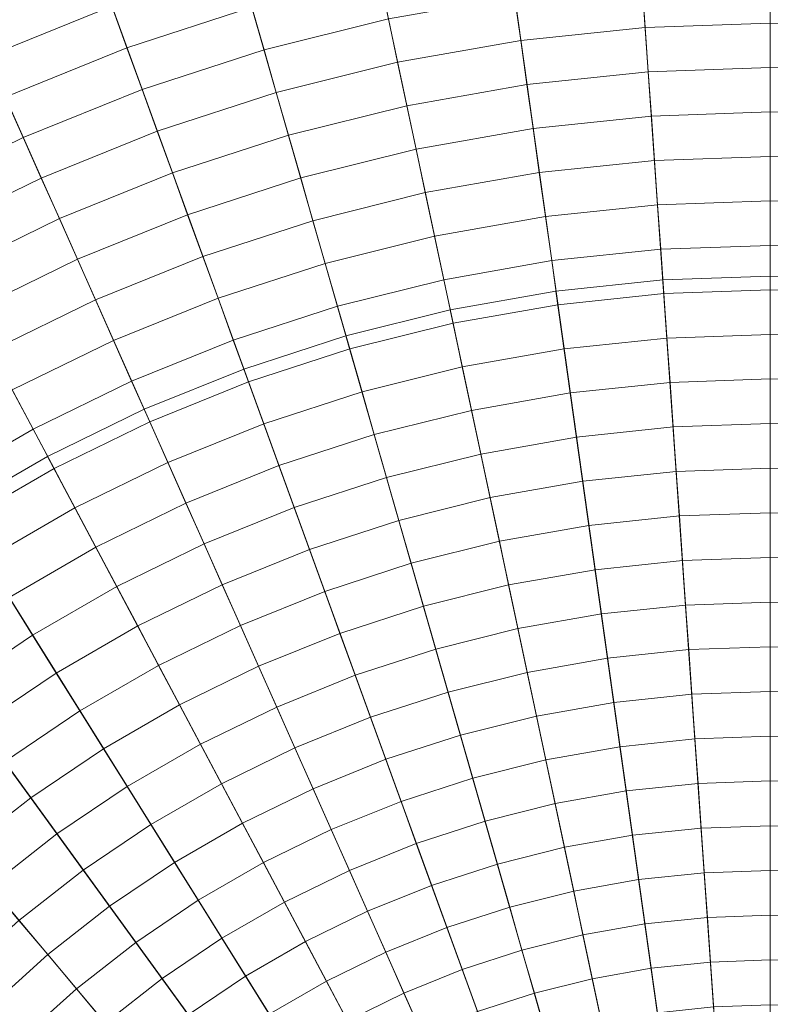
# Model space of a CAD drawing. Header units: centimetres. Extents: x -6.39 to 0.8, y 3.58 to 10.78.
# Tile 256 of 256: x -3.28 to -2.79, y 7.71 to 8.34. Entities that reach past the tile are written whole.
import ezdxf

# ---------------------------------------------------------------- set-up
doc = ezdxf.new("R2010")
doc.units = ezdxf.units.CM
doc.header["$LTSCALE"] = 2.54
doc.layers.add('Lucido design-1', color=7, linetype='Continuous')

# ---------------------------------------------------------------- blocks, each defined once
blk = doc.blocks.new('Gruppo-1')
at = {"color": 142, "linetype": 'Continuous', "lineweight": 9}
for points in [[(-2.86468, 8.1761, -14.60843), (-2.93405, 8.16881, -14.60843), (-2.79496, 7.1791, -14.60843), (-2.86468, 8.1761, -14.60843)], [(-2.86468, 8.1761, -13.70118), (-2.93405, 8.16881, -13.70118), (-2.93405, 8.16881, -14.60843), (-2.86468, 8.1761, -14.60843), (-2.86468, 8.1761, -13.70118)], [(-2.79496, 7.1791, -13.70118), (-2.93405, 8.16881, -13.70118), (-2.86468, 8.1761, -13.70118), (-2.79496, 7.1791, -13.70118)], [(-2.79496, 8.17854, -14.60843), (-2.86468, 8.1761, -14.60843), (-2.79496, 7.1791, -14.60843), (-2.79496, 8.17854, -14.60843)], [(-2.79496, 8.17854, -13.70118), (-2.86468, 8.1761, -13.70118), (-2.86468, 8.1761, -14.60843), (-2.79496, 8.17854, -14.60843), (-2.79496, 8.17854, -13.70118)], [(-2.79496, 7.1791, -13.70118), (-2.86468, 8.1761, -13.70118), (-2.79496, 8.17854, -13.70118), (-2.79496, 7.1791, -13.70118)], [(-2.72524, 8.1761, -14.60843), (-2.79496, 8.17854, -14.60843), (-2.79496, 7.1791, -14.60843), (-2.72524, 8.1761, -14.60843)], [(-2.72524, 8.1761, -13.70118), (-2.79496, 8.17854, -13.70118), (-2.79496, 8.17854, -14.60843), (-2.72524, 8.1761, -14.60843), (-2.72524, 8.1761, -13.70118)], [(-2.79496, 7.1791, -13.70118), (-2.79496, 8.17854, -13.70118), (-2.72524, 8.1761, -13.70118), (-2.79496, 7.1791, -13.70118)], [(-2.93405, 8.16881, -14.60843), (-3.00275, 8.1567, -14.60843), (-2.79496, 7.1791, -14.60843), (-2.93405, 8.16881, -14.60843)], [(-2.93405, 8.16881, -13.70118), (-3.00275, 8.1567, -13.70118), (-3.00275, 8.1567, -14.60843), (-2.93405, 8.16881, -14.60843), (-2.93405, 8.16881, -13.70118)], [(-2.79496, 7.1791, -13.70118), (-3.00275, 8.1567, -13.70118), (-2.93405, 8.16881, -13.70118), (-2.79496, 7.1791, -13.70118)], [(-3.00275, 8.1567, -14.60843), (-3.07044, 8.13982, -14.60843), (-2.79496, 7.1791, -14.60843), (-3.00275, 8.1567, -14.60843)], [(-3.00275, 8.1567, -13.70118), (-3.07044, 8.13982, -13.70118), (-3.07044, 8.13982, -14.60843), (-3.00275, 8.1567, -14.60843), (-3.00275, 8.1567, -13.70118)], [(-2.79496, 7.1791, -13.70118), (-3.07044, 8.13982, -13.70118), (-3.00275, 8.1567, -13.70118), (-2.79496, 7.1791, -13.70118)], [(-3.07044, 8.13982, -14.60843), (-3.13679, 8.11826, -14.60843), (-2.79496, 7.1791, -14.60843), (-3.07044, 8.13982, -14.60843)], [(-3.07044, 8.13982, -13.70118), (-3.13679, 8.11826, -13.70118), (-3.13679, 8.11826, -14.60843), (-3.07044, 8.13982, -14.60843), (-3.07044, 8.13982, -13.70118)], [(-2.79496, 7.1791, -13.70118), (-3.13679, 8.11826, -13.70118), (-3.07044, 8.13982, -13.70118), (-2.79496, 7.1791, -13.70118)], [(-3.13679, 8.11826, -14.60843), (-3.20147, 8.09213, -14.60843), (-2.79496, 7.1791, -14.60843), (-3.13679, 8.11826, -14.60843)], [(-3.13679, 8.11826, -13.70118), (-3.20147, 8.09213, -13.70118), (-3.20147, 8.09213, -14.60843), (-3.13679, 8.11826, -14.60843), (-3.13679, 8.11826, -13.70118)], [(-2.79496, 7.1791, -13.70118), (-3.20147, 8.09213, -13.70118), (-3.13679, 8.11826, -13.70118), (-2.79496, 7.1791, -13.70118)], [(-3.20147, 8.09213, -14.60843), (-3.26417, 8.06155, -14.60843), (-2.79496, 7.1791, -14.60843), (-3.20147, 8.09213, -14.60843)], [(-3.20147, 8.09213, -13.70118), (-3.26417, 8.06155, -13.70118), (-3.26417, 8.06155, -14.60843), (-3.20147, 8.09213, -14.60843), (-3.20147, 8.09213, -13.70118)], [(-2.79496, 7.1791, -13.70118), (-3.26417, 8.06155, -13.70118), (-3.20147, 8.09213, -13.70118), (-2.79496, 7.1791, -13.70118)], [(-3.26417, 8.06155, -14.60843), (-3.32458, 8.02667, -14.60843), (-2.79496, 7.1791, -14.60843), (-3.26417, 8.06155, -14.60843)], [(-3.26417, 8.06155, -13.70118), (-3.32458, 8.02667, -13.70118), (-3.32458, 8.02667, -14.60843), (-3.26417, 8.06155, -14.60843), (-3.26417, 8.06155, -13.70118)], [(-2.79496, 7.1791, -13.70118), (-3.32458, 8.02667, -13.70118), (-3.26417, 8.06155, -13.70118), (-2.79496, 7.1791, -13.70118)], [(-3.32458, 8.02667, -14.60843), (-3.38241, 7.98766, -14.60843), (-2.79496, 7.1791, -14.60843), (-3.32458, 8.02667, -14.60843)], [(-2.79496, 7.1791, -13.70118), (-3.38241, 7.98766, -13.70118), (-3.32458, 8.02667, -13.70118), (-2.79496, 7.1791, -13.70118)], [(-3.38241, 7.98766, -14.60843), (-3.43738, 7.94471, -14.60843), (-2.79496, 7.1791, -14.60843), (-3.38241, 7.98766, -14.60843)], [(-2.79496, 7.1791, -13.70118), (-3.43738, 7.94471, -13.70118), (-3.38241, 7.98766, -13.70118), (-2.79496, 7.1791, -13.70118)], [(-3.43738, 7.94471, -14.60843), (-3.48923, 7.89804, -14.60843), (-2.79496, 7.1791, -14.60843), (-3.43738, 7.94471, -14.60843)], [(-2.79496, 7.1791, -13.70118), (-3.48923, 7.89804, -13.70118), (-3.43738, 7.94471, -13.70118), (-2.79496, 7.1791, -13.70118)]]:
    blk.add_polyline3d(points, dxfattribs=at)
for points in [[(-2.79496, 10.77773, -13.70234), (-3.04599, 10.76896, -13.70234), (-2.79511, 7.18126, -13.70234), (-2.79496, 7.18126, -13.70234)], [(-2.54393, 10.76896, -13.70234), (-2.79496, 10.77773, -13.70234), (-2.79496, 7.18126, -13.70234), (-2.79481, 7.18126, -13.70234)], [(-3.04599, 10.76896, -13.70234), (-3.29579, 10.74271, -13.70234), (-2.79526, 7.18124, -13.70234), (-2.79511, 7.18126, -13.70234)], [(-3.29579, 10.74271, -13.70234), (-3.54316, 10.69909, -13.70234), (-2.79541, 7.18122, -13.70234), (-2.79526, 7.18124, -13.70234)], [(-3.54316, 10.69909, -13.70234), (-3.78688, 10.63832, -13.70234), (-2.79556, 7.18118, -13.70234), (-2.79541, 7.18122, -13.70234)], [(-3.78688, 10.63832, -13.70234), (-4.02576, 10.5607, -13.70234), (-2.7957, 7.18113, -13.70234), (-2.79556, 7.18118, -13.70234)], [(-4.02576, 10.5607, -13.70234), (-4.25865, 10.46661, -13.70234), (-2.79584, 7.18108, -13.70234), (-2.7957, 7.18113, -13.70234)], [(-4.25865, 10.46661, -13.70234), (-4.48441, 10.3565, -13.70234), (-2.79597, 7.18101, -13.70234), (-2.79584, 7.18108, -13.70234)], [(-4.48441, 10.3565, -13.70234), (-4.70194, 10.23091, -13.70234), (-2.79611, 7.18094, -13.70234), (-2.79597, 7.18101, -13.70234)], [(-4.70194, 10.23091, -13.70234), (-4.91018, 10.09045, -13.70234), (-2.79623, 7.18085, -13.70234), (-2.79611, 7.18094, -13.70234)], [(-4.91018, 10.09045, -13.70234), (-5.10811, 9.93581, -13.70234), (-2.79635, 7.18076, -13.70234), (-2.79623, 7.18085, -13.70234)], [(-5.10811, 9.93581, -13.70234), (-5.29478, 9.76774, -13.70234), (-2.79646, 7.18066, -13.70234), (-2.79635, 7.18076, -13.70234)], [(-5.29478, 9.76774, -13.70234), (-5.46926, 9.58705, -13.70234), (-2.79657, 7.18055, -13.70234), (-2.79646, 7.18066, -13.70234)], [(-5.46926, 9.58705, -13.70234), (-5.63072, 9.39464, -13.70234), (-2.79666, 7.18043, -13.70234), (-2.79657, 7.18055, -13.70234)], [(-5.63072, 9.39464, -13.70234), (-5.77836, 9.19143, -13.70234), (-2.79675, 7.18031, -13.70234), (-2.79666, 7.18043, -13.70234)], [(-5.77836, 9.19143, -13.70234), (-5.91146, 8.97841, -13.70234), (-2.79683, 7.18018, -13.70234), (-2.79675, 7.18031, -13.70234)], [(-5.91146, 8.97841, -13.70234), (-6.02938, 8.75664, -13.70234), (-2.7969, 7.18005, -13.70234), (-2.79683, 7.18018, -13.70234)], [(-6.02938, 8.75664, -13.70234), (-6.13155, 8.52717, -13.70234), (-2.79696, 7.17991, -13.70234), (-2.7969, 7.18005, -13.70234)], [(-6.13155, 8.52717, -13.70234), (-6.21746, 8.29114, -13.70234), (-2.79702, 7.17977, -13.70234), (-2.79696, 7.17991, -13.70234)], [(-3.22249, 8.35372, -12.71011), (-3.30338, 8.32104, -12.71011), (-3.31508, 8.3473, -12.71507), (-3.23232, 8.38074, -12.71507)], [(-3.13158, 8.35303, -12.70526), (-3.21265, 8.32669, -12.70526), (-3.22249, 8.35372, -12.71011), (-3.13951, 8.38068, -12.71011)], [(-3.04288, 8.34549, -12.70051), (-3.12364, 8.32535, -12.70051), (-3.13158, 8.35303, -12.70526), (-3.04887, 8.37365, -12.70526)], [(-2.79496, 8.34275, -12.69585), (-2.87613, 8.33991, -12.69585), (-2.87814, 8.36864, -12.70051), (-2.79496, 8.37155, -12.70051)], [(-2.71379, 8.33991, -12.69585), (-2.79496, 8.34275, -12.69585), (-2.79496, 8.37155, -12.70051), (-2.71178, 8.36864, -12.70051)], [(-2.87613, 8.33991, -12.69585), (-2.95691, 8.33142, -12.69585), (-2.96092, 8.35994, -12.70051), (-2.87814, 8.36864, -12.70051)], [(-2.95691, 8.33142, -12.69585), (-3.03689, 8.31732, -12.69585), (-3.04288, 8.34549, -12.70051), (-2.96092, 8.35994, -12.70051)], [(-3.21265, 8.32669, -12.70526), (-3.29168, 8.29475, -12.70526), (-3.30338, 8.32104, -12.71011), (-3.22249, 8.35372, -12.71011)], [(-3.12364, 8.32535, -12.70051), (-3.2028, 8.29963, -12.70051), (-3.21265, 8.32669, -12.70526), (-3.13158, 8.35303, -12.70526)], [(-3.03689, 8.31732, -12.69585), (-3.1157, 8.29767, -12.69585), (-3.12364, 8.32535, -12.70051), (-3.04288, 8.34549, -12.70051)], [(-2.87412, 8.31116, -12.6913), (-2.9529, 8.30288, -12.6913), (-2.95691, 8.33142, -12.69585), (-2.87613, 8.33991, -12.69585)], [(-2.79496, 8.31393, -12.6913), (-2.87412, 8.31116, -12.6913), (-2.87613, 8.33991, -12.69585), (-2.79496, 8.34275, -12.69585)], [(-2.7158, 8.31116, -12.6913), (-2.79496, 8.31393, -12.6913), (-2.79496, 8.34275, -12.69585), (-2.71379, 8.33991, -12.69585)], [(-3.2028, 8.29963, -12.70051), (-3.27997, 8.26846, -12.70051), (-3.29168, 8.29475, -12.70526), (-3.21265, 8.32669, -12.70526)], [(-2.9529, 8.30288, -12.6913), (-3.0309, 8.28913, -12.6913), (-3.03689, 8.31732, -12.69585), (-2.95691, 8.33142, -12.69585)], [(-3.1157, 8.29767, -12.69585), (-3.19295, 8.27257, -12.69585), (-3.2028, 8.29963, -12.70051), (-3.12364, 8.32535, -12.70051)], [(-3.0309, 8.28913, -12.6913), (-3.10776, 8.26997, -12.6913), (-3.1157, 8.29767, -12.69585), (-3.03689, 8.31732, -12.69585)], [(-2.79496, 8.28509, -12.68685), (-2.87211, 8.2824, -12.68685), (-2.87412, 8.31116, -12.6913), (-2.79496, 8.31393, -12.6913)], [(-2.71781, 8.2824, -12.68685), (-2.79496, 8.28509, -12.68685), (-2.79496, 8.31393, -12.6913), (-2.7158, 8.31116, -12.6913)], [(-2.87211, 8.2824, -12.68685), (-2.94888, 8.27433, -12.68685), (-2.9529, 8.30288, -12.6913), (-2.87412, 8.31116, -12.6913)], [(-2.94888, 8.27433, -12.68685), (-3.02491, 8.26092, -12.68685), (-3.0309, 8.28913, -12.6913), (-2.9529, 8.30288, -12.6913)], [(-3.27997, 8.26846, -12.70051), (-3.35478, 8.23197, -12.70051), (-3.36829, 8.25739, -12.70526), (-3.29168, 8.29475, -12.70526)], [(-3.19295, 8.27257, -12.69585), (-3.26826, 8.24214, -12.69585), (-3.27997, 8.26846, -12.70051), (-3.2028, 8.29963, -12.70051)], [(-3.10776, 8.26997, -12.6913), (-3.18309, 8.24549, -12.6913), (-3.19295, 8.27257, -12.69585), (-3.1157, 8.29767, -12.69585)], [(-6.21746, 8.29114, -13.70234), (-6.28669, 8.04969, -13.70234), (-2.79706, 7.17962, -13.70234), (-2.79702, 7.17977, -13.70234)], [(-3.02491, 8.26092, -12.68685), (-3.09981, 8.24225, -12.68685), (-3.10776, 8.26997, -12.6913), (-3.0309, 8.28913, -12.6913)], [(-2.8701, 8.25362, -12.68249), (-2.94487, 8.24576, -12.68249), (-2.94888, 8.27433, -12.68685), (-2.87211, 8.2824, -12.68685)], [(-2.79496, 8.25624, -12.68249), (-2.8701, 8.25362, -12.68249), (-2.87211, 8.2824, -12.68685), (-2.79496, 8.28509, -12.68685)], [(-2.71982, 8.25362, -12.68249), (-2.79496, 8.25624, -12.68249), (-2.79496, 8.28509, -12.68685), (-2.71781, 8.2824, -12.68685)], [(-3.26826, 8.24214, -12.69585), (-3.34126, 8.20654, -12.69585), (-3.35478, 8.23197, -12.70051), (-3.27997, 8.26846, -12.70051)], [(-3.18309, 8.24549, -12.6913), (-3.25653, 8.21582, -12.6913), (-3.26826, 8.24214, -12.69585), (-3.19295, 8.27257, -12.69585)], [(-3.09981, 8.24225, -12.68685), (-3.17323, 8.21839, -12.68685), (-3.18309, 8.24549, -12.6913), (-3.10776, 8.26997, -12.6913)], [(-2.94487, 8.24576, -12.68249), (-3.01891, 8.23271, -12.68249), (-3.02491, 8.26092, -12.68685), (-2.94888, 8.27433, -12.68685)], [(-3.01891, 8.23271, -12.68249), (-3.09186, 8.21452, -12.68249), (-3.09981, 8.24225, -12.68685), (-3.02491, 8.26092, -12.68685)], [(-2.79496, 8.22738, -12.67824), (-2.86808, 8.22483, -12.67824), (-2.8701, 8.25362, -12.68249), (-2.79496, 8.25624, -12.68249)], [(-2.72184, 8.22483, -12.67824), (-2.79496, 8.22738, -12.67824), (-2.79496, 8.25624, -12.68249), (-2.71982, 8.25362, -12.68249)], [(-2.86808, 8.22483, -12.67824), (-2.94085, 8.21718, -12.67824), (-2.94487, 8.24576, -12.68249), (-2.8701, 8.25362, -12.68249)], [(-3.17323, 8.21839, -12.68685), (-3.24481, 8.18948, -12.68685), (-3.25653, 8.21582, -12.6913), (-3.18309, 8.24549, -12.6913)], [(-2.94085, 8.21718, -12.67824), (-3.01291, 8.20447, -12.67824), (-3.01891, 8.23271, -12.68249), (-2.94487, 8.24576, -12.68249)], [(-3.25653, 8.21582, -12.6913), (-3.32773, 8.18109, -12.6913), (-3.34126, 8.20654, -12.69585), (-3.26826, 8.24214, -12.69585)], [(-3.09186, 8.21452, -12.68249), (-3.16336, 8.19128, -12.68249), (-3.17323, 8.21839, -12.68685), (-3.09981, 8.24225, -12.68685)], [(-3.01291, 8.20447, -12.67824), (-3.0839, 8.18677, -12.67824), (-3.09186, 8.21452, -12.68249), (-3.01891, 8.23271, -12.68249)], [(-2.86607, 8.19602, -12.67409), (-2.93683, 8.18858, -12.67409), (-2.94085, 8.21718, -12.67824), (-2.86808, 8.22483, -12.67824)], [(-2.79496, 8.1985, -12.67409), (-2.86607, 8.19602, -12.67409), (-2.86808, 8.22483, -12.67824), (-2.79496, 8.22738, -12.67824)], [(-2.72385, 8.19602, -12.67409), (-2.79496, 8.1985, -12.67409), (-2.79496, 8.22738, -12.67824), (-2.72184, 8.22483, -12.67824)], [(-3.16336, 8.19128, -12.68249), (-3.23307, 8.16312, -12.68249), (-3.24481, 8.18948, -12.68685), (-3.17323, 8.21839, -12.68685)], [(-2.93683, 8.18858, -12.67409), (-3.0069, 8.17622, -12.67409), (-3.01291, 8.20447, -12.67824), (-2.94085, 8.21718, -12.67824)], [(-3.24481, 8.18948, -12.68685), (-3.31419, 8.15563, -12.68685), (-3.32773, 8.18109, -12.6913), (-3.25653, 8.21582, -12.6913)], [(-3.0839, 8.18677, -12.67824), (-3.15349, 8.16416, -12.67824), (-3.16336, 8.19128, -12.68249), (-3.09186, 8.21452, -12.68249)], [(-3.0069, 8.17622, -12.67409), (-3.07594, 8.15901, -12.67409), (-3.0839, 8.18677, -12.67824), (-3.01291, 8.20447, -12.67824)], [(-2.79496, 8.16961, -12.67003), (-2.86405, 8.16719, -12.67003), (-2.86607, 8.19602, -12.67409), (-2.79496, 8.1985, -12.67409)], [(-2.72587, 8.16719, -12.67003), (-2.79496, 8.16961, -12.67003), (-2.79496, 8.1985, -12.67409), (-2.72385, 8.19602, -12.67409)], [(-2.86405, 8.16719, -12.67003), (-2.93281, 8.15997, -12.67003), (-2.93683, 8.18858, -12.67409), (-2.86607, 8.19602, -12.67409)], [(-3.23307, 8.16312, -12.68249), (-3.30065, 8.13016, -12.68249), (-3.31419, 8.15563, -12.68685), (-3.24481, 8.18948, -12.68685)], [(-3.15349, 8.16416, -12.67824), (-3.22133, 8.13675, -12.67824), (-3.23307, 8.16312, -12.68249), (-3.16336, 8.19128, -12.68249)], [(-3.07594, 8.15901, -12.67409), (-3.14361, 8.13702, -12.67409), (-3.15349, 8.16416, -12.67824), (-3.0839, 8.18677, -12.67824)], [(-2.93281, 8.15997, -12.67003), (-3.0009, 8.14796, -12.67003), (-3.0069, 8.17622, -12.67409), (-2.93683, 8.18858, -12.67409)], [(-3.0009, 8.14796, -12.67003), (-3.06798, 8.13124, -12.67003), (-3.07594, 8.15901, -12.67409), (-3.0069, 8.17622, -12.67409)], [(-2.86204, 8.13836, -12.66608), (-2.92879, 8.13134, -12.66608), (-2.93281, 8.15997, -12.67003), (-2.86405, 8.16719, -12.67003)], [(-2.79496, 8.1407, -12.66608), (-2.86204, 8.13836, -12.66608), (-2.86405, 8.16719, -12.67003), (-2.79496, 8.16961, -12.67003)], [(-2.72788, 8.13836, -12.66608), (-2.79496, 8.1407, -12.66608), (-2.79496, 8.16961, -12.67003), (-2.72587, 8.16719, -12.67003)], [(-3.22133, 8.13675, -12.67824), (-3.2871, 8.10468, -12.67824), (-3.30065, 8.13016, -12.68249), (-3.23307, 8.16312, -12.68249)], [(-3.14361, 8.13702, -12.67409), (-3.20959, 8.11037, -12.67409), (-3.22133, 8.13675, -12.67824), (-3.15349, 8.16416, -12.67824)], [(-2.92879, 8.13134, -12.66608), (-2.99489, 8.11969, -12.66608), (-3.0009, 8.14796, -12.67003), (-2.93281, 8.15997, -12.67003)], [(-3.06798, 8.13124, -12.67003), (-3.13373, 8.10987, -12.67003), (-3.14361, 8.13702, -12.67409), (-3.07594, 8.15901, -12.67409)], [(-2.99489, 8.11969, -12.66608), (-3.06001, 8.10345, -12.66608), (-3.06798, 8.13124, -12.67003), (-3.0009, 8.14796, -12.67003)], [(-2.79496, 8.11178, -12.66223), (-2.86002, 8.10951, -12.66223), (-2.86204, 8.13836, -12.66608), (-2.79496, 8.1407, -12.66608)], [(-2.7299, 8.10951, -12.66223), (-2.79496, 8.11178, -12.66223), (-2.79496, 8.1407, -12.66608), (-2.72788, 8.13836, -12.66608)], [(-3.20959, 8.11037, -12.67409), (-3.27354, 8.07918, -12.67409), (-3.2871, 8.10468, -12.67824), (-3.22133, 8.13675, -12.67824)], [(-3.13373, 8.10987, -12.67003), (-3.19783, 8.08397, -12.67003), (-3.20959, 8.11037, -12.67409), (-3.14361, 8.13702, -12.67409)], [(-2.86002, 8.10951, -12.66223), (-2.92476, 8.1027, -12.66223), (-2.92879, 8.13134, -12.66608), (-2.86204, 8.13836, -12.66608)], [(-3.06001, 8.10345, -12.66608), (-3.12385, 8.08271, -12.66608), (-3.13373, 8.10987, -12.67003), (-3.06798, 8.13124, -12.67003)], [(-2.92476, 8.1027, -12.66223), (-2.98887, 8.0914, -12.66223), (-2.99489, 8.11969, -12.66608), (-2.92879, 8.13134, -12.66608)], [(-2.98887, 8.0914, -12.66223), (-3.05204, 8.07565, -12.66223), (-3.06001, 8.10345, -12.66608), (-2.99489, 8.11969, -12.66608)], [(-3.19783, 8.08397, -12.67003), (-3.25997, 8.05367, -12.67003), (-3.27354, 8.07918, -12.67409), (-3.20959, 8.11037, -12.67409)], [(-3.12385, 8.08271, -12.66608), (-3.18608, 8.05757, -12.66608), (-3.19783, 8.08397, -12.67003), (-3.13373, 8.10987, -12.67003)], [(-2.858, 8.08064, -12.65847), (-2.92074, 8.07405, -12.65847), (-2.92476, 8.1027, -12.66223), (-2.86002, 8.10951, -12.66223)], [(-2.79496, 8.08285, -12.65847), (-2.858, 8.08064, -12.65847), (-2.86002, 8.10951, -12.66223), (-2.79496, 8.11178, -12.66223)], [(-2.73192, 8.08064, -12.65847), (-2.79496, 8.08285, -12.65847), (-2.79496, 8.11178, -12.66223), (-2.7299, 8.10951, -12.66223)], [(-3.27354, 8.07918, -12.67409), (-3.33516, 8.0436, -12.67409), (-3.35046, 8.06809, -12.67824), (-3.2871, 8.10468, -12.67824)], [(-3.05204, 8.07565, -12.66223), (-3.11395, 8.05553, -12.66223), (-3.12385, 8.08271, -12.66608), (-3.06001, 8.10345, -12.66608)], [(-2.92074, 8.07405, -12.65847), (-2.98286, 8.0631, -12.65847), (-2.98887, 8.0914, -12.66223), (-2.92476, 8.1027, -12.66223)], [(-2.98286, 8.0631, -12.65847), (-3.04407, 8.04784, -12.65847), (-3.05204, 8.07565, -12.66223), (-2.98887, 8.0914, -12.66223)], [(-3.18608, 8.05757, -12.66608), (-3.2464, 8.02814, -12.66608), (-3.25997, 8.05367, -12.67003), (-3.19783, 8.08397, -12.67003)], [(-2.79496, 8.0539, -12.65482), (-2.85598, 8.05177, -12.65482), (-2.858, 8.08064, -12.65847), (-2.79496, 8.08285, -12.65847)], [(-2.73394, 8.05177, -12.65482), (-2.79496, 8.0539, -12.65482), (-2.79496, 8.08285, -12.65847), (-2.73192, 8.08064, -12.65847)], [(-3.25997, 8.05367, -12.67003), (-3.31985, 8.0191, -12.67003), (-3.33516, 8.0436, -12.67409), (-3.27354, 8.07918, -12.67409)], [(-3.11395, 8.05553, -12.66223), (-3.17431, 8.03115, -12.66223), (-3.18608, 8.05757, -12.66608), (-3.12385, 8.08271, -12.66608)], [(-2.85598, 8.05177, -12.65482), (-2.91671, 8.04539, -12.65482), (-2.92074, 8.07405, -12.65847), (-2.858, 8.08064, -12.65847)], [(-3.04407, 8.04784, -12.65847), (-3.10406, 8.02834, -12.65847), (-3.11395, 8.05553, -12.66223), (-3.05204, 8.07565, -12.66223)], [(-2.91671, 8.04539, -12.65482), (-2.97684, 8.03478, -12.65482), (-2.98286, 8.0631, -12.65847), (-2.92074, 8.07405, -12.65847)], [(-3.17431, 8.03115, -12.66223), (-3.23283, 8.00261, -12.66223), (-3.2464, 8.02814, -12.66608), (-3.18608, 8.05757, -12.66608)], [(-2.97684, 8.03478, -12.65482), (-3.03609, 8.02001, -12.65482), (-3.04407, 8.04784, -12.65847), (-2.98286, 8.0631, -12.65847)], [(-3.2464, 8.02814, -12.66608), (-3.30453, 7.99458, -12.66608), (-3.31985, 8.0191, -12.67003), (-3.25997, 8.05367, -12.67003)], [(-3.10406, 8.02834, -12.65847), (-3.16255, 8.00471, -12.65847), (-3.17431, 8.03115, -12.66223), (-3.11395, 8.05553, -12.66223)], [(-2.85396, 8.02288, -12.65127), (-2.91268, 8.01671, -12.65127), (-2.91671, 8.04539, -12.65482), (-2.85598, 8.05177, -12.65482)], [(-2.79496, 8.02494, -12.65127), (-2.85396, 8.02288, -12.65127), (-2.85598, 8.05177, -12.65482), (-2.79496, 8.0539, -12.65482)], [(-2.73596, 8.02288, -12.65127), (-2.79496, 8.02494, -12.65127), (-2.79496, 8.0539, -12.65482), (-2.73394, 8.05177, -12.65482)], [(-6.28669, 8.04969, -13.70234), (-6.33891, 7.804, -13.70234), (-2.79709, 7.17948, -13.70234), (-2.79706, 7.17962, -13.70234)], [(-3.03609, 8.02001, -12.65482), (-3.09416, 8.00114, -12.65482), (-3.10406, 8.02834, -12.65847), (-3.04407, 8.04784, -12.65847)], [(-2.91268, 8.01671, -12.65127), (-2.97082, 8.00646, -12.65127), (-2.97684, 8.03478, -12.65482), (-2.91671, 8.04539, -12.65482)], [(-2.97082, 8.00646, -12.65127), (-3.0281, 7.99217, -12.65127), (-3.03609, 8.02001, -12.65482), (-2.97684, 8.03478, -12.65482)], [(-3.23283, 8.00261, -12.66223), (-3.2892, 7.97006, -12.66223), (-3.30453, 7.99458, -12.66608), (-3.2464, 8.02814, -12.66608)], [(-3.16255, 8.00471, -12.65847), (-3.21924, 7.97706, -12.65847), (-3.23283, 8.00261, -12.66223), (-3.17431, 8.03115, -12.66223)], [(-3.09416, 8.00114, -12.65482), (-3.15077, 7.97827, -12.65482), (-3.16255, 8.00471, -12.65847), (-3.10406, 8.02834, -12.65847)], [(-3.0281, 7.99217, -12.65127), (-3.08425, 7.97393, -12.65127), (-3.09416, 8.00114, -12.65482), (-3.03609, 8.02001, -12.65482)], [(-2.85194, 7.99398, -12.64782), (-2.90865, 7.98802, -12.64782), (-2.91268, 8.01671, -12.65127), (-2.85396, 8.02288, -12.65127)], [(-2.79496, 7.99597, -12.64782), (-2.85194, 7.99398, -12.64782), (-2.85396, 8.02288, -12.65127), (-2.79496, 8.02494, -12.65127)], [(-2.73798, 7.99398, -12.64782), (-2.79496, 7.99597, -12.64782), (-2.79496, 8.02494, -12.65127), (-2.73596, 8.02288, -12.65127)], [(-2.90865, 7.98802, -12.64782), (-2.9648, 7.97812, -12.64782), (-2.97082, 8.00646, -12.65127), (-2.91268, 8.01671, -12.65127)], [(-2.9648, 7.97812, -12.64782), (-3.02012, 7.96433, -12.64782), (-3.0281, 7.99217, -12.65127), (-2.97082, 8.00646, -12.65127)], [(-3.21924, 7.97706, -12.65847), (-3.27387, 7.94552, -12.65847), (-3.2892, 7.97006, -12.66223), (-3.23283, 8.00261, -12.66223)], [(-3.15077, 7.97827, -12.65482), (-3.20565, 7.9515, -12.65482), (-3.21924, 7.97706, -12.65847), (-3.16255, 8.00471, -12.65847)], [(-3.08425, 7.97393, -12.65127), (-3.13899, 7.95181, -12.65127), (-3.15077, 7.97827, -12.65482), (-3.09416, 8.00114, -12.65482)], [(-2.84992, 7.96507, -12.64447), (-2.90461, 7.95932, -12.64447), (-2.90865, 7.98802, -12.64782), (-2.85194, 7.99398, -12.64782)], [(-2.79496, 7.96699, -12.64447), (-2.84992, 7.96507, -12.64447), (-2.85194, 7.99398, -12.64782), (-2.79496, 7.99597, -12.64782)], [(-2.74, 7.96507, -12.64447), (-2.79496, 7.96699, -12.64447), (-2.79496, 7.99597, -12.64782), (-2.73798, 7.99398, -12.64782)], [(-3.02012, 7.96433, -12.64782), (-3.07434, 7.94671, -12.64782), (-3.08425, 7.97393, -12.65127), (-3.0281, 7.99217, -12.65127)], [(-2.90461, 7.95932, -12.64447), (-2.95877, 7.94977, -12.64447), (-2.9648, 7.97812, -12.64782), (-2.90865, 7.98802, -12.64782)], [(-3.20565, 7.9515, -12.65482), (-3.25853, 7.92097, -12.65482), (-3.27387, 7.94552, -12.65847), (-3.21924, 7.97706, -12.65847)], [(-3.13899, 7.95181, -12.65127), (-3.19206, 7.92593, -12.65127), (-3.20565, 7.9515, -12.65482), (-3.15077, 7.97827, -12.65482)], [(-2.95877, 7.94977, -12.64447), (-3.01213, 7.93647, -12.64447), (-3.02012, 7.96433, -12.64782), (-2.9648, 7.97812, -12.64782)], [(-3.27387, 7.94552, -12.65847), (-3.32617, 7.91025, -12.65847), (-3.34317, 7.93365, -12.66223), (-3.2892, 7.97006, -12.66223)], [(-3.07434, 7.94671, -12.64782), (-3.12721, 7.92535, -12.64782), (-3.13899, 7.95181, -12.65127), (-3.08425, 7.97393, -12.65127)], [(-3.01213, 7.93647, -12.64447), (-3.06443, 7.91947, -12.64447), (-3.07434, 7.94671, -12.64782), (-3.02012, 7.96433, -12.64782)], [(-2.8479, 7.93614, -12.64122), (-2.90058, 7.93061, -12.64122), (-2.90461, 7.95932, -12.64447), (-2.84992, 7.96507, -12.64447)], [(-2.79496, 7.93799, -12.64122), (-2.8479, 7.93614, -12.64122), (-2.84992, 7.96507, -12.64447), (-2.79496, 7.96699, -12.64447)], [(-2.74202, 7.93614, -12.64122), (-2.79496, 7.93799, -12.64122), (-2.79496, 7.96699, -12.64447), (-2.74, 7.96507, -12.64447)], [(-2.90058, 7.93061, -12.64122), (-2.95274, 7.92141, -12.64122), (-2.95877, 7.94977, -12.64447), (-2.90461, 7.95932, -12.64447)], [(-3.19206, 7.92593, -12.65127), (-3.24319, 7.89641, -12.65127), (-3.25853, 7.92097, -12.65482), (-3.20565, 7.9515, -12.65482)], [(-3.12721, 7.92535, -12.64782), (-3.17846, 7.90035, -12.64782), (-3.19206, 7.92593, -12.65127), (-3.13899, 7.95181, -12.65127)], [(-2.95274, 7.92141, -12.64122), (-3.00414, 7.90859, -12.64122), (-3.01213, 7.93647, -12.64447), (-2.95877, 7.94977, -12.64447)], [(-3.25853, 7.92097, -12.65482), (-3.30915, 7.88683, -12.65482), (-3.32617, 7.91025, -12.65847), (-3.27387, 7.94552, -12.65847)], [(-3.06443, 7.91947, -12.64447), (-3.11542, 7.89887, -12.64447), (-3.12721, 7.92535, -12.64782), (-3.07434, 7.94671, -12.64782)], [(-3.00414, 7.90859, -12.64122), (-3.05452, 7.89223, -12.64122), (-3.06443, 7.91947, -12.64447), (-3.01213, 7.93647, -12.64447)], [(-2.84587, 7.90721, -12.63807), (-2.89654, 7.90188, -12.63807), (-2.90058, 7.93061, -12.64122), (-2.8479, 7.93614, -12.64122)], [(-2.79496, 7.90899, -12.63807), (-2.84587, 7.90721, -12.63807), (-2.8479, 7.93614, -12.64122), (-2.79496, 7.93799, -12.64122)], [(-2.74405, 7.90721, -12.63807), (-2.79496, 7.90899, -12.63807), (-2.79496, 7.93799, -12.64122), (-2.74202, 7.93614, -12.64122)], [(-2.89654, 7.90188, -12.63807), (-2.94671, 7.89304, -12.63807), (-2.95274, 7.92141, -12.64122), (-2.90058, 7.93061, -12.64122)], [(-3.17846, 7.90035, -12.64782), (-3.22783, 7.87184, -12.64782), (-3.24319, 7.89641, -12.65127), (-3.19206, 7.92593, -12.65127)], [(-3.11542, 7.89887, -12.64447), (-3.16485, 7.87476, -12.64447), (-3.17846, 7.90035, -12.64782), (-3.12721, 7.92535, -12.64782)], [(-3.24319, 7.89641, -12.65127), (-3.29213, 7.8634, -12.65127), (-3.30915, 7.88683, -12.65482), (-3.25853, 7.92097, -12.65482)], [(-3.05452, 7.89223, -12.64122), (-3.10363, 7.87238, -12.64122), (-3.11542, 7.89887, -12.64447), (-3.06443, 7.91947, -12.64447)], [(-2.94671, 7.89304, -12.63807), (-2.99614, 7.88071, -12.63807), (-3.00414, 7.90859, -12.64122), (-2.95274, 7.92141, -12.64122)], [(-2.99614, 7.88071, -12.63807), (-3.04459, 7.86497, -12.63807), (-3.05452, 7.89223, -12.64122), (-3.00414, 7.90859, -12.64122)], [(-2.84385, 7.87826, -12.63502), (-2.8925, 7.87315, -12.63502), (-2.89654, 7.90188, -12.63807), (-2.84587, 7.90721, -12.63807)], [(-2.79496, 7.87997, -12.63502), (-2.84385, 7.87826, -12.63502), (-2.84587, 7.90721, -12.63807), (-2.79496, 7.90899, -12.63807)], [(-2.74607, 7.87826, -12.63502), (-2.79496, 7.87997, -12.63502), (-2.79496, 7.90899, -12.63807), (-2.74405, 7.90721, -12.63807)], [(-3.16485, 7.87476, -12.64447), (-3.21247, 7.84727, -12.64447), (-3.22783, 7.87184, -12.64782), (-3.17846, 7.90035, -12.64782)], [(-3.10363, 7.87238, -12.64122), (-3.15124, 7.84916, -12.64122), (-3.16485, 7.87476, -12.64447), (-3.11542, 7.89887, -12.64447)], [(-2.8925, 7.87315, -12.63502), (-2.94068, 7.86465, -12.63502), (-2.94671, 7.89304, -12.63807), (-2.89654, 7.90188, -12.63807)], [(-3.22783, 7.87184, -12.64782), (-3.2751, 7.83996, -12.64782), (-3.29213, 7.8634, -12.65127), (-3.24319, 7.89641, -12.65127)], [(-3.04459, 7.86497, -12.63807), (-3.09183, 7.84588, -12.63807), (-3.10363, 7.87238, -12.64122), (-3.05452, 7.89223, -12.64122)], [(-2.94068, 7.86465, -12.63502), (-2.98815, 7.85282, -12.63502), (-2.99614, 7.88071, -12.63807), (-2.94671, 7.89304, -12.63807)], [(-2.98815, 7.85282, -12.63502), (-3.03467, 7.8377, -12.63502), (-3.04459, 7.86497, -12.63807), (-2.99614, 7.88071, -12.63807)], [(-2.79496, 7.85094, -12.63207), (-2.84182, 7.84931, -12.63207), (-2.84385, 7.87826, -12.63502), (-2.79496, 7.87997, -12.63502)], [(-2.74809, 7.84931, -12.63207), (-2.79496, 7.85094, -12.63207), (-2.79496, 7.87997, -12.63502), (-2.74607, 7.87826, -12.63502)], [(-3.15124, 7.84916, -12.64122), (-3.19711, 7.82268, -12.64122), (-3.21247, 7.84727, -12.64447), (-3.16485, 7.87476, -12.64447)], [(-3.09183, 7.84588, -12.63807), (-3.13762, 7.82355, -12.63807), (-3.15124, 7.84916, -12.64122), (-3.10363, 7.87238, -12.64122)], [(-2.88846, 7.84441, -12.63207), (-2.93464, 7.83626, -12.63207), (-2.94068, 7.86465, -12.63502), (-2.8925, 7.87315, -12.63502)], [(-2.84182, 7.84931, -12.63207), (-2.88846, 7.84441, -12.63207), (-2.8925, 7.87315, -12.63502), (-2.84385, 7.87826, -12.63502)], [(-3.21247, 7.84727, -12.64447), (-3.25807, 7.81651, -12.64447), (-3.2751, 7.83996, -12.64782), (-3.22783, 7.87184, -12.64782)], [(-3.2751, 7.83996, -12.64782), (-3.32003, 7.80486, -12.64782), (-3.33865, 7.82705, -12.65127), (-3.29213, 7.8634, -12.65127)], [(-3.03467, 7.8377, -12.63502), (-3.08003, 7.81938, -12.63502), (-3.09183, 7.84588, -12.63807), (-3.04459, 7.86497, -12.63807)], [(-2.93464, 7.83626, -12.63207), (-2.98014, 7.82492, -12.63207), (-2.98815, 7.85282, -12.63502), (-2.94068, 7.86465, -12.63502)], [(-2.98014, 7.82492, -12.63207), (-3.02474, 7.81043, -12.63207), (-3.03467, 7.8377, -12.63502), (-2.98815, 7.85282, -12.63502)], [(-3.19711, 7.82268, -12.64122), (-3.24102, 7.79306, -12.64122), (-3.25807, 7.81651, -12.64447), (-3.21247, 7.84727, -12.64447)], [(-3.13762, 7.82355, -12.63807), (-3.18174, 7.79808, -12.63807), (-3.19711, 7.82268, -12.64122), (-3.15124, 7.84916, -12.64122)], [(-2.8398, 7.82034, -12.62922), (-2.88442, 7.81565, -12.62922), (-2.88846, 7.84441, -12.63207), (-2.84182, 7.84931, -12.63207)], [(-2.79496, 7.82191, -12.62922), (-2.8398, 7.82034, -12.62922), (-2.84182, 7.84931, -12.63207), (-2.79496, 7.85094, -12.63207)], [(-2.75012, 7.82034, -12.62922), (-2.79496, 7.82191, -12.62922), (-2.79496, 7.85094, -12.63207), (-2.74809, 7.84931, -12.63207)], [(-3.08003, 7.81938, -12.63502), (-3.124, 7.79793, -12.63502), (-3.13762, 7.82355, -12.63807), (-3.09183, 7.84588, -12.63807)], [(-2.88442, 7.81565, -12.62922), (-2.92861, 7.80786, -12.62922), (-2.93464, 7.83626, -12.63207), (-2.88846, 7.84441, -12.63207)], [(-3.25807, 7.81651, -12.64447), (-3.3014, 7.78266, -12.64447), (-3.32003, 7.80486, -12.64782), (-3.2751, 7.83996, -12.64782)], [(-3.02474, 7.81043, -12.63207), (-3.06822, 7.79286, -12.63207), (-3.08003, 7.81938, -12.63502), (-3.03467, 7.8377, -12.63502)], [(-2.92861, 7.80786, -12.62922), (-2.97214, 7.79701, -12.62922), (-2.98014, 7.82492, -12.63207), (-2.93464, 7.83626, -12.63207)], [(-3.18174, 7.79808, -12.63807), (-3.22398, 7.76959, -12.63807), (-3.24102, 7.79306, -12.64122), (-3.19711, 7.82268, -12.64122)], [(-3.124, 7.79793, -12.63502), (-3.16636, 7.77347, -12.63502), (-3.18174, 7.79808, -12.63807), (-3.13762, 7.82355, -12.63807)], [(-2.97214, 7.79701, -12.62922), (-3.01481, 7.78314, -12.62922), (-3.02474, 7.81043, -12.63207), (-2.98014, 7.82492, -12.63207)], [(-2.79496, 7.79286, -12.62648), (-2.83777, 7.79137, -12.62648), (-2.8398, 7.82034, -12.62922), (-2.79496, 7.82191, -12.62922)], [(-2.75215, 7.79137, -12.62648), (-2.79496, 7.79286, -12.62648), (-2.79496, 7.82191, -12.62922), (-2.75012, 7.82034, -12.62922)], [(-3.24102, 7.79306, -12.64122), (-3.28276, 7.76045, -12.64122), (-3.3014, 7.78266, -12.64447), (-3.25807, 7.81651, -12.64447)], [(-3.06822, 7.79286, -12.63207), (-3.11037, 7.7723, -12.63207), (-3.124, 7.79793, -12.63502), (-3.08003, 7.81938, -12.63502)], [(-2.88038, 7.78689, -12.62648), (-2.92257, 7.77945, -12.62648), (-2.92861, 7.80786, -12.62922), (-2.88442, 7.81565, -12.62922)], [(-2.83777, 7.79137, -12.62648), (-2.88038, 7.78689, -12.62648), (-2.88442, 7.81565, -12.62922), (-2.8398, 7.82034, -12.62922)], [(-3.01481, 7.78314, -12.62922), (-3.05641, 7.76633, -12.62922), (-3.06822, 7.79286, -12.63207), (-3.02474, 7.81043, -12.63207)], [(-6.33891, 7.804, -13.70234), (-6.37387, 7.55526, -13.70234), (-2.79711, 7.17933, -13.70234), (-2.79709, 7.17948, -13.70234)], [(-2.92257, 7.77945, -12.62648), (-2.96413, 7.76908, -12.62648), (-2.97214, 7.79701, -12.62922), (-2.92861, 7.80786, -12.62922)], [(-3.16636, 7.77347, -12.63502), (-3.20692, 7.74612, -12.63502), (-3.22398, 7.76959, -12.63807), (-3.18174, 7.79808, -12.63807)], [(-3.11037, 7.7723, -12.63207), (-3.15098, 7.74886, -12.63207), (-3.16636, 7.77347, -12.63502), (-3.124, 7.79793, -12.63502)], [(-2.96413, 7.76908, -12.62648), (-3.00488, 7.75585, -12.62648), (-3.01481, 7.78314, -12.62922), (-2.97214, 7.79701, -12.62922)], [(-3.22398, 7.76959, -12.63807), (-3.26412, 7.73823, -12.63807), (-3.28276, 7.76045, -12.64122), (-3.24102, 7.79306, -12.64122)], [(-3.05641, 7.76633, -12.62922), (-3.09674, 7.74666, -12.62922), (-3.11037, 7.7723, -12.63207), (-3.06822, 7.79286, -12.63207)], [(-2.83575, 7.76238, -12.62383), (-2.87633, 7.75811, -12.62383), (-2.88038, 7.78689, -12.62648), (-2.83777, 7.79137, -12.62648)], [(-2.79496, 7.7638, -12.62383), (-2.83575, 7.76238, -12.62383), (-2.83777, 7.79137, -12.62648), (-2.79496, 7.79286, -12.62648)], [(-2.75417, 7.76238, -12.62383), (-2.79496, 7.7638, -12.62383), (-2.79496, 7.79286, -12.62648), (-2.75215, 7.79137, -12.62648)], [(-3.00488, 7.75585, -12.62648), (-3.0446, 7.7398, -12.62648), (-3.05641, 7.76633, -12.62922), (-3.01481, 7.78314, -12.62922)], [(-2.87633, 7.75811, -12.62383), (-2.91653, 7.75103, -12.62383), (-2.92257, 7.77945, -12.62648), (-2.88038, 7.78689, -12.62648)], [(-2.91653, 7.75103, -12.62383), (-2.95613, 7.74115, -12.62383), (-2.96413, 7.76908, -12.62648), (-2.92257, 7.77945, -12.62648)], [(-3.15098, 7.74886, -12.63207), (-3.18986, 7.72263, -12.63207), (-3.20692, 7.74612, -12.63502), (-3.16636, 7.77347, -12.63502)], [(-3.09674, 7.74666, -12.62922), (-3.13559, 7.72423, -12.62922), (-3.15098, 7.74886, -12.63207), (-3.11037, 7.7723, -12.63207)], [(-3.20692, 7.74612, -12.63502), (-3.24547, 7.716, -12.63502), (-3.26412, 7.73823, -12.63807), (-3.22398, 7.76959, -12.63807)], [(-3.0446, 7.7398, -12.62648), (-3.0831, 7.72102, -12.62648), (-3.09674, 7.74666, -12.62922), (-3.05641, 7.76633, -12.62922)], [(-2.95613, 7.74115, -12.62383), (-2.99494, 7.72854, -12.62383), (-3.00488, 7.75585, -12.62648), (-2.96413, 7.76908, -12.62648)], [(-2.79496, 7.73474, -12.62129), (-2.83372, 7.73339, -12.62129), (-2.83575, 7.76238, -12.62383), (-2.79496, 7.7638, -12.62383)], [(-2.7562, 7.73339, -12.62129), (-2.79496, 7.73474, -12.62129), (-2.79496, 7.7638, -12.62383), (-2.75417, 7.76238, -12.62383)], [(-3.26412, 7.73823, -12.63807), (-3.30198, 7.70414, -12.63807), (-3.32213, 7.725, -12.64122), (-3.28276, 7.76045, -12.64122)], [(-2.87229, 7.72933, -12.62129), (-2.91048, 7.7226, -12.62129), (-2.91653, 7.75103, -12.62383), (-2.87633, 7.75811, -12.62383)], [(-2.83372, 7.73339, -12.62129), (-2.87229, 7.72933, -12.62129), (-2.87633, 7.75811, -12.62383), (-2.83575, 7.76238, -12.62383)], [(-2.99494, 7.72854, -12.62383), (-3.03278, 7.71325, -12.62383), (-3.0446, 7.7398, -12.62648), (-3.00488, 7.75585, -12.62648)], [(-2.91048, 7.7226, -12.62129), (-2.94811, 7.71322, -12.62129), (-2.95613, 7.74115, -12.62383), (-2.91653, 7.75103, -12.62383)], [(-3.18986, 7.72263, -12.63207), (-3.22681, 7.69376, -12.63207), (-3.24547, 7.716, -12.63502), (-3.20692, 7.74612, -12.63502)], [(-3.13559, 7.72423, -12.62922), (-3.17279, 7.69914, -12.62922), (-3.18986, 7.72263, -12.63207), (-3.15098, 7.74886, -12.63207)], [(-3.0831, 7.72102, -12.62648), (-3.1202, 7.6996, -12.62648), (-3.13559, 7.72423, -12.62922), (-3.09674, 7.74666, -12.62922)], [(-3.24547, 7.716, -12.63502), (-3.28182, 7.68326, -12.63502), (-3.30198, 7.70414, -12.63807), (-3.26412, 7.73823, -12.63807)], [(-3.03278, 7.71325, -12.62383), (-3.06946, 7.69536, -12.62383), (-3.0831, 7.72102, -12.62648), (-3.0446, 7.7398, -12.62648)], [(-2.94811, 7.71322, -12.62129), (-2.985, 7.70123, -12.62129), (-2.99494, 7.72854, -12.62383), (-2.95613, 7.74115, -12.62383)], [(-2.83169, 7.70438, -12.61884), (-2.86824, 7.70054, -12.61884), (-2.87229, 7.72933, -12.62129), (-2.83372, 7.73339, -12.62129)], [(-2.79496, 7.70567, -12.61884), (-2.83169, 7.70438, -12.61884), (-2.83372, 7.73339, -12.62129), (-2.79496, 7.73474, -12.62129)], [(-2.75823, 7.70438, -12.61884), (-2.79496, 7.70567, -12.61884), (-2.79496, 7.73474, -12.62129), (-2.7562, 7.73339, -12.62129)], [(-2.985, 7.70123, -12.62129), (-3.02096, 7.6867, -12.62129), (-3.03278, 7.71325, -12.62383), (-2.99494, 7.72854, -12.62383)], [(-2.86824, 7.70054, -12.61884), (-2.90444, 7.69416, -12.61884), (-2.91048, 7.7226, -12.62129), (-2.87229, 7.72933, -12.62129)], [(-3.17279, 7.69914, -12.62922), (-3.20815, 7.67152, -12.62922), (-3.22681, 7.69376, -12.63207), (-3.18986, 7.72263, -12.63207)], [(-3.1202, 7.6996, -12.62648), (-3.15572, 7.67564, -12.62648), (-3.17279, 7.69914, -12.62922), (-3.13559, 7.72423, -12.62922)], [(-3.06946, 7.69536, -12.62383), (-3.1048, 7.67496, -12.62383), (-3.1202, 7.6996, -12.62648), (-3.0831, 7.72102, -12.62648)], [(-2.90444, 7.69416, -12.61884), (-2.9401, 7.68527, -12.61884), (-2.94811, 7.71322, -12.62129), (-2.91048, 7.7226, -12.62129)], [(-3.22681, 7.69376, -12.63207), (-3.26166, 7.66238, -12.63207), (-3.28182, 7.68326, -12.63502), (-3.24547, 7.716, -12.63502)], [(-3.02096, 7.6867, -12.62129), (-3.05582, 7.6697, -12.62129), (-3.06946, 7.69536, -12.62383), (-3.03278, 7.71325, -12.62383)], [(-2.9401, 7.68527, -12.61884), (-2.97506, 7.67391, -12.61884), (-2.985, 7.70123, -12.62129), (-2.94811, 7.71322, -12.62129)]]:
    blk.add_3dface(points, dxfattribs=at)

msp = doc.modelspace()

# ---------------------------------------------------------------- block references
at = {"layer": 'Lucido design-1', "color": 7}
msp.add_blockref('Gruppo-1', (0, 0), dxfattribs=at)

doc.saveas('drawing.dxf')
